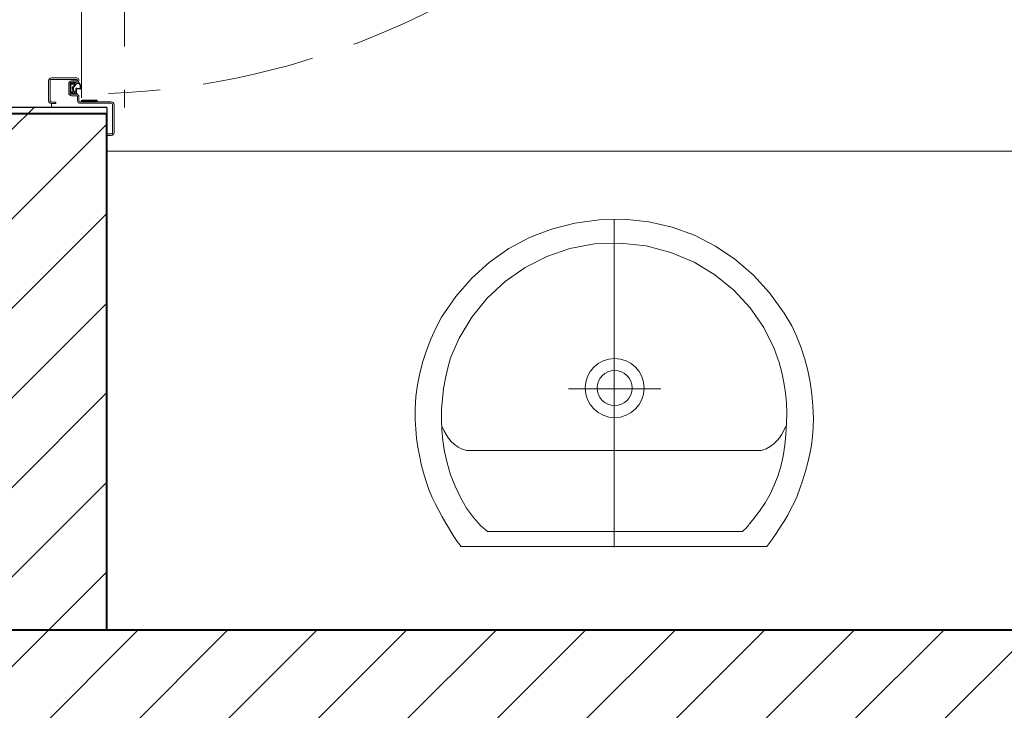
# Model space of a CAD drawing. Header units: metres. Extents: x 7408630 to 15602436, y 5561464 to 13303678.
# Tile 74 of 123: x 7414082 to 7414205, y 5564015 to 5564102. Entities that reach past the tile are written whole.
import ezdxf
from ezdxf.enums import TextEntityAlignment as Align

# ---------------------------------------------------------------- set-up
doc = ezdxf.new("R2010")
doc.units = ezdxf.units.M
doc.header["$MEASUREMENT"] = 0
doc.linetypes.add('Hidden Line', pattern=[391.222223, 282.222223, -109])
for name, color, linetype, lineweight in [('!! 0_Opis_pom', 9, 'Continuous', 13), ('!! 1_drzwi-linia', 213, 'Continuous', 5), ('!! 1_hatch projektowane ściany', 4, 'Continuous', 5), ('!! 1_OPIS POM NOWE', 140, 'Continuous', 5), ('!! 1_PROJ Sciany', 2, 'Continuous', 40), ('!! 2_wypos-sanitarne', 240, 'Continuous', 9), ('Granica', 112, 'Continuous', 80)]:
    doc.layers.add(name, color=color, linetype=linetype, lineweight=lineweight)
doc.layers.add('Powierzchnia', color=140, linetype='Continuous', lineweight=5, plot=False)
doc.styles.add('ARIAL', font='tahoma.ttf')

# ---------------------------------------------------------------- blocks, each defined once
blk = doc.blocks.new('A$C527aaae0')
for points in [[(0.1915, -0.001), (0.1975, -0.0093), (0.203, -0.0173), (0.2082, -0.025), (0.213, -0.0326), (0.2175, -0.0402), (0.2216, -0.0479), (0.2255, -0.0558), (0.2292, -0.0639), (0.2328, -0.0735), (0.2366, -0.0845), (0.2399, -0.0953), (0.2429, -0.1061), (0.2453, -0.1169), (0.2473, -0.1278), (0.2487, -0.1389), (0.2495, -0.1502), (0.2498, -0.1618), (0.2492, -0.1766), (0.2478, -0.1918), (0.2457, -0.2067), (0.2428, -0.2214), (0.239, -0.2358), (0.2344, -0.25), (0.2289, -0.2639), (0.2225, -0.2775), (0.2132, -0.2936), (0.1947, -0.319), (0.174, -0.3415), (0.1513, -0.361), (0.1268, -0.3776), (0.1005, -0.391), (0.0726, -0.4011), (0.0432, -0.4079), (0.0125, -0.4112), (-0.0191, -0.4105), (-0.0495, -0.4063), (-0.0786, -0.3988), (-0.1062, -0.3881), (-0.1321, -0.3743), (-0.1563, -0.3574), (-0.1786, -0.3374), (-0.1988, -0.3143), (-0.2168, -0.2883), (-0.2237, -0.2746), (-0.2299, -0.2608), (-0.2353, -0.2468), (-0.24, -0.2327), (-0.2438, -0.2183), (-0.2467, -0.2037), (-0.2487, -0.1888), (-0.2498, -0.1735), (-0.2497, -0.1595), (-0.249, -0.1479), (-0.2479, -0.1367), (-0.2463, -0.1256), (-0.2444, -0.1148), (-0.242, -0.104), (-0.2392, -0.0932), (-0.2359, -0.0823), (-0.2322, -0.0712), (-0.2282, -0.0623), (-0.2242, -0.0541), (-0.22, -0.0461), (-0.2157, -0.0381), (-0.2113, -0.0303), (-0.2067, -0.0225), (-0.2019, -0.0148), (-0.1969, -0.0071), (-0.1921, -0.001)], [(0.1608, -0.0198), (0.1622, -0.0209), (0.1634, -0.022), (0.1645, -0.023), (0.1654, -0.024), (0.1663, -0.025), (0.1672, -0.0261), (0.1682, -0.0273), (0.1692, -0.0287), (0.1739, -0.0344), (0.1821, -0.0451), (0.1893, -0.0557), (0.1954, -0.0665), (0.2007, -0.0776), (0.2051, -0.0891), (0.2087, -0.1012), (0.2116, -0.114), (0.2138, -0.1277), (0.2152, -0.1416), (0.216, -0.1551), (0.2162, -0.1682), (0.2158, -0.181), (0.2146, -0.1937), (0.2128, -0.2063), (0.2103, -0.2189), (0.2069, -0.2316), (0.2007, -0.2493), (0.1874, -0.2756), (0.1704, -0.3001), (0.1499, -0.3221), (0.1263, -0.3413), (0.1, -0.3573), (0.0711, -0.3696), (0.0402, -0.3777), (0.0074, -0.3812), (-0.0248, -0.3802), (-0.0555, -0.3745), (-0.0846, -0.3645), (-0.1119, -0.3506), (-0.1369, -0.3331), (-0.1592, -0.3122), (-0.1785, -0.2885), (-0.1945, -0.2622), (-0.2053, -0.2373), (-0.2088, -0.2247), (-0.2117, -0.2119), (-0.2139, -0.1991), (-0.2155, -0.1862), (-0.2165, -0.1732), (-0.2167, -0.1601), (-0.2161, -0.147), (-0.2148, -0.1337), (-0.2129, -0.12), (-0.2097, -0.1056), (-0.2052, -0.0909), (-0.1995, -0.0763), (-0.1928, -0.0622), (-0.1851, -0.049), (-0.1767, -0.0372), (-0.1676, -0.0271), (-0.159, -0.0198)]]:
    blk.add_lwpolyline(points, close=True)
blk.add_lwpolyline([(0.2151, -0.1518), (0.2126, -0.1464), (0.21, -0.1415), (0.2071, -0.1372), (0.2038, -0.1333), (0.2, -0.1297), (0.1955, -0.1264), (0.1903, -0.1232), (0.1842, -0.1211), (-0.1851, -0.1211), (-0.1909, -0.1228), (-0.1959, -0.1256), (-0.2003, -0.1289), (-0.2043, -0.1326), (-0.2078, -0.1367), (-0.2109, -0.1413), (-0.2137, -0.1463), (-0.2163, -0.1518), (-0.2163, -0.1521)])
at = {"lineweight": 5}
for points in [[(0.1863, -0.1214), (0.1863, -0.1211)], [(0.1863, -0.1211), (0.1863, -0.1214)]]:
    blk.add_lwpolyline(points, dxfattribs=at)
for radius in [0.0371, 0.0219]:
    blk.add_circle((0.0005, -0.1995), radius)
at = {"layer": 'DEFPOINTS', "lineweight": 5}
for points in [[(0, 0), (0, -0.4111)], [(-0.0573, -0.1985), (0.0582, -0.1985)]]:
    blk.add_lwpolyline(points, dxfattribs=at)
blk = doc.blocks.new('8544-EI60')
at = {"color": 254, "true_color": 0xe9d9be}
for p, q in [((-5.3, 0), (6, 0)), ((6, 0), (7.4, -1.4)), ((-7.5, -2.2), (-7.5, -2.2)), ((-7.5, -5.2), (-7.5, -5.2)), ((-7.5, -8.2), (-7.5, -8.2)), ((-5.6, -0.1), (-7.4, -1.9)), ((-5.5, -3), (-7.4, -4.9)), ((-5.5, -6), (-7.4, -7.9)), ((-5.5, -1.4), (-6.6, -2.6)), ((-5.5, -4.4), (-6.6, -5.6)), ((-5.5, -7.4), (-6.6, -8.6)), ((-5.5, -3), (-5.5, -1.4)), ((-5.5, -6), (-5.5, -4.4)), ((-5.5, -7.4), (-5.3, -8)), ((-5.3, -8), (-1.2, -8)), ((-4.5, -3.9), (-4.5, -1)), ((-4.5, -1), (5, -1)), ((-4.5, -3.9), (0.4, -2.7)), ((-4.5, -5), (0.1, -3.8)), ((-4.5, -7), (-4.5, -5)), ((-4.5, -7), (-1.2, -7)), ((-0.7, -8.5), (-1.1, -12.4)), ((0.3, -8.6), (-0.1, -12.1)), ((0.1, -3.8), (5.2, -7.4)), ((0.4, -2.7), (5, -6.1)), ((5, -6.1), (5, -1)), ((6, -1.4), (6.6, -2.1)), ((6, -3.2), (6, -1.4)), ((6, -3.2), (7.4, -4.5)), ((6, -4.6), (6.6, -5.3)), ((6, -6), (6, -4.6)), ((6.7, -6.4), (7.5, -6)), ((7.5, -1.7), (7.5, -1.7)), ((7.5, -4.9), (7.5, -4.9)), ((7.5, -8), (7.6, -9.4)), ((3.1, -13.5), (-0.1, -13.5)), ((3, -12.5), (0.3, -12.5))]:
    blk.add_line(p, q, dxfattribs=at)
for centre, radius, start, end in [((-5.3, -0.5), 0.5, 90, 135), ((-7, -2.2), 0.5, 135, 180), ((-7, -2.2), 0.5, 180, 315), ((-7, -5.2), 0.5, 135, 180), ((-7, -5.2), 0.5, 180, 315), ((-7, -8.2), 0.5, 135, 180), ((-7, -8.2), 0.5, 180, 315), ((-1.2, -8.5), 1.5, 354.4366, 90), ((-1.2, -8.5), 0.5, 354.4366, 90), ((0.3, -12.1), 0.4, 174.4366, 270), ((0.1, -3.8), 9.19, 290.1212, 302.4406), ((0.1, -3.8), 10.2, 288.9845, 310.5414), ((3.7, -9.5), 2.5, 302.4406, 54.3761), ((6.5, -6), 0.5, 180, 296.5747), ((7, -1.7), 0.5, 225, 0), ((7, -4.9), 0.5, 225, 0), ((5.1, -9.7), 2.5, 310.5414, 5.5701), ((7, -1.7), 0.5, 0, 45), ((7, -4.9), 0.5, 0, 45), ((0.4, -12.5), 1.5, 174.4366, 180.4125), ((-0.1, -12.5), 1, 180.4125, 270), ((3, -11.5), 1, 270, 290.1212), ((3.1, -12.5), 1, 270, 288.9845)]:
    blk.add_arc(centre, radius, start, end, dxfattribs=at)
blk = doc.blocks.new('drzwi 90- sc 12')
h = blk.add_hatch()
h.set_pattern_fill('ANSI37', color=256, scale=0.022, angle=0.001, style=0)
h.set_pattern_definition([(45.0010491, (2407.02095, 648.17796), (-0.04939231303, 0.04939050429), []), (135.0010491, (2407.02095, 648.17796), (-0.04939050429, -0.04939231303), [])])
h.paths.add_polyline_path([(-13715.37, 20305.72), (-13715.57, 20305.72), (-13715.57, 20307.72), (-13715.37, 20307.72)])
at = {"linetype": 'Hidden Line', "lineweight": 9, "ltscale": 0.05}
for p, q in [((-13616.27, 20311.12), (-13716.27, 20311.12)), ((-13715.07, 20305.72), (-13617.47, 20305.72))]:
    blk.add_line(p, q, dxfattribs=at)
for p, q in [((-13715.57, 20308.32), (-13715.57, 20308.56)), ((-13715.57, 20307.69), (-13715.57, 20308.56)), ((-13715.57, 20307.82), (-13715.57, 20308.56)), ((-13715.57, 20307.72), (-13715.37, 20307.72)), ((-13715.77, 20301.96), (-13716.27, 20301.96))]:
    blk.add_line(p, q)
at = {"ltscale": 0.2}
for points in [[(-13715.57, 20307.51), (-13715.57, 20309.48, 0.414214), (-13715.91, 20309.82), (-13719.43, 20309.82, 0.414214), (-13719.77, 20309.48), (-13719.77, 20308.92), (-13719.59, 20308.92), (-13719.59, 20309.48, -0.414214), (-13719.43, 20309.64), (-13716.97, 20309.64)], [(-13716.97, 20309.64), (-13715.91, 20309.64, -0.414214), (-13715.75, 20309.48), (-13715.75, 20307.51)], [(-13715.75, 20307.76), (-13715.75, 20305.58, 0.414214), (-13715.41, 20305.24), (-13714.96, 20305.24, -0.414214), (-13714.8, 20305.08), (-13714.8, 20304.48, 0.414214), (-13714.46, 20304.14), (-13713.28, 20304.14, 0.414214), (-13712.94, 20304.48), (-13712.94, 20305.15, -1), (-13712.75, 20305.15), (-13712.75, 20301.96, -0.414214), (-13712.91, 20301.8), (-13715.43, 20301.8, -0.414214), (-13715.59, 20301.96), (-13715.59, 20302.52), (-13715.77, 20302.52), (-13715.77, 20301.96, 0.414214), (-13715.43, 20301.62), (-13712.91, 20301.62, 0.414214), (-13712.57, 20301.96), (-13712.57, 20305.15, 1), (-13713.12, 20305.15), (-13713.12, 20304.48, -0.414214), (-13713.28, 20304.32), (-13714.46, 20304.32, -0.414214), (-13714.62, 20304.48), (-13714.62, 20305.08, 0.414214), (-13714.96, 20305.42), (-13715.41, 20305.42, -0.414214), (-13715.57, 20305.58), (-13715.57, 20307.64)]]:
    blk.add_lwpolyline(points, format="xyb", dxfattribs=at)
at = {"lineweight": 30}
for points in [[(-13716.27, 20308.92), (-13721.27, 20308.92)], [(-13716.27, 20308.92), (-13716.27, 20296.92)]]:
    blk.add_lwpolyline(points, dxfattribs=at)
blk.add_lwpolyline([(-13715.37, 20307.72), (-13715.37, 20305.72), (-13715.57, 20305.72), (-13715.57, 20307.72)])
at = {"linetype": 'Hidden Line', "lineweight": 9, "ltscale": 0.05}
blk.add_arc((-13615.5, 20305.14), 99.12, 94.8005, 177.6944, dxfattribs=at)
at = {"extrusion": (0, 0, -1), "xscale": 0.09999999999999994, "yscale": 0.09999999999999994, "zscale": -0.1, "rotation": 179.9999999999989}
blk.add_blockref('8544-EI60', (13713.87, 20304.32), dxfattribs=at)
blk = doc.blocks.new('A$C9c944097')
at = {"layer": '!! 1_hatch projektowane ściany'}
h = blk.add_hatch(dxfattribs=at)
h.set_pattern_fill('ANSI31', color=256, scale=2.5)
h.set_pattern_definition([(45, (-71376.923, 194378.116), (-5.61266008, 5.61266008), [])])
h.paths.add_polyline_path([(3642.5, -3231.97213), (3390.36947, -3231.97213), (3390.36947, -3166.47221), (3378.36947, -3166.47221), (3378.36947, -3531.47205), (3390.36947, -3531.47205), (3390.36947, -3465.97213), (3642.5, -3465.97213), (3642.5, -3453.97213), (3398.36947, -3453.97213), (3398.36947, -3243.97213), (3642.5, -3243.97213)])
blk.add_lwpolyline([(3642.5, -3231.97213), (3390.36947, -3231.97213), (3390.36947, -3166.47221), (3378.36947, -3166.47221), (3378.36947, -3531.47205), (3390.36947, -3531.47205), (3390.36947, -3465.97213), (3642.5, -3465.97213), (3642.5, -3453.97213), (3398.36947, -3453.97213), (3398.36947, -3243.97213), (3642.5, -3243.97213)], close=True, dxfattribs=at)
at = {"layer": '!! 1_PROJ Sciany'}
for points in [[(3378.36947, -3167.22213), (3390.36947, -3167.22213)], [(3390.36947, -3231.97213), (3390.36947, -3167.22213)], [(3642.5, -3465.97213), (3378.36947, -3465.97213), (3378.36947, -3231.97213), (3642.5, -3231.97213)]]:
    blk.add_lwpolyline(points, dxfattribs=at)
at = {"layer": '!! 2_wypos-sanitarne'}
blk.add_lwpolyline([(3390.36947, -3171.97213), (3642.5, -3171.97213)], dxfattribs=at)
at = {"layer": 'Powierzchnia'}
blk.add_lwpolyline([(3102.5, -3080.47213), (3102.5, -3342.97213), (3378.36947, -3342.97213), (3378.36947, -3167.22213), (3390.36947, -3167.22213), (3390.36947, -3231.97213), (3642.5, -3231.97213), (3642.5, -3061.47213), (3350.5, -3061.47213), (3350.5, -3080.47213)], close=True, dxfattribs=at)
at = {"layer": '!! 1_drzwi-linia', "xscale": -1, "rotation": 270}
blk.add_blockref('drzwi 90- sc 12', (-16918.55487, 10549.7975), dxfattribs=at)
at = {"layer": '!! 2_wypos-sanitarne', "xscale": -100, "yscale": 100, "zscale": 100, "rotation": 180}
blk.add_blockref('A$C527aaae0', (3453.98669, -3221.60741), dxfattribs=at)
at = {"layer": '!! 0_Opis_pom', "ltscale": 0.7, "style": 'ARIAL'}
for tag, p in [('B2,14', (2497.12282, -23.97252)), ('B2,12', (1965.56932, -35.77631)), ('B2,11', (1692.08817, -60.77765)), ('B2,16', (3818.15438, -63.71828)), ('B2,19.1', (5324.74708, -87.92078)), ('B2,17', (4129.82322, -93.25972)), ('B2,15', (3189.46558, -109.69496)), ('B2,10', (1351.71035, -111.25665)), ('B2,13', (2272.99389, -121.89624)), ('A2,5', (1075.52681, -127.78965)), ('B2,18', (4545.51277, -234.12017)), ('B2,19', (5775.76711, -239.42159)), ('A2,4', (318.83322, -329.3265)), ('A2.1', (994.53557, -353.44633)), ('B2.7', (3171.3557, -458.01164)), ('B2.2', (3599.26223, -690.3637)), ('A2.2', (994.53557, -692.67095)), ('B2,21', (4593.23787, -912.69388)), ('B2,9', (1798.58924, -939.09545)), ('A2.3', (455.44717, -940.66614)), ('B2,4', (3116.67143, -940.65712)), ('B2,3', (3297.35823, -941.16418)), ('B2,8', (2517.28573, -960.07338)), ('B2,20', (5834.09772, -965.70749)), ('B2.1', (3927.81794, -970.24709)), ('B2,5', (3309.56672, -1129.12418)), ('B2,6', (3122.36837, -1171.43557)), ('C2,2', (3435.86614, -1487.77973)), ('C2,1', (3957.73656, -2408.10352)), ('C2,3', (3457.72791, -2555.15039)), ('D1,1', (2554.19917, -3205.91504)), ('C2,4', (3866.78124, -3285.77383)), ('D1,4', (1780.27581, -3366.18103)), ('D1,6', (1380.86316, -3373.10994)), ('D1,3', (2098.36626, -3546.18257)), ('C2,5', (3178.15957, -3610.67242)), ('D1,5', (1914.6928, -3621.18339)), ('D1,2', (2201.15492, -3794.18451)), ('D1,7', (477.95048, -4408.76849)), ('D1,8', (338.43039, -4834.32895))]:
    blk.add_attdef(tag, text='', height=11.968, dxfattribs=at).set_placement(p, align=Align.MIDDLE_CENTER)
at = {"layer": '!! 1_OPIS POM NOWE', "style": 'ARIAL'}
for tag, p in [('C2.5B', (3593.7377, -3168.5911)), ('C2,5C', (3526.78796, -3281.02046)), ('C2.4', (3997.15534, -3347.99835)), ('E2,2', (2945.33506, -3413.31629)), ('C2,5A', (3566.4961, -3615.37865)), ('E2.9', (3984.52714, -3783.77287)), ('E2.7', (4645.53364, -3784.14655)), ('D1,2', (2903.25587, -3794.18451)), ('E2.2', (3405.83089, -4049.74196)), ('E2.8', (4380.36687, -4058.97571)), ('E2.6', (5154.87983, -4066.29138)), ('E2.1', (4427.07303, -4318.94156)), ('E2,3', (3401.59976, -4465.83792)), ('E2.4', (3758.95342, -4705.0924)), ('E2.5', (5238.11734, -4786.79525))]:
    blk.add_attdef(tag, text='', height=11.968, dxfattribs=at).set_placement(p, align=Align.MIDDLE_CENTER)

msp = doc.modelspace()

# ---------------------------------------------------------------- block references
at = {"layer": 'Granica'}
msp.add_blockref('A$C9c944097', (7410702.59401, 5567256.9858), dxfattribs=at)

doc.saveas('drawing.dxf')
